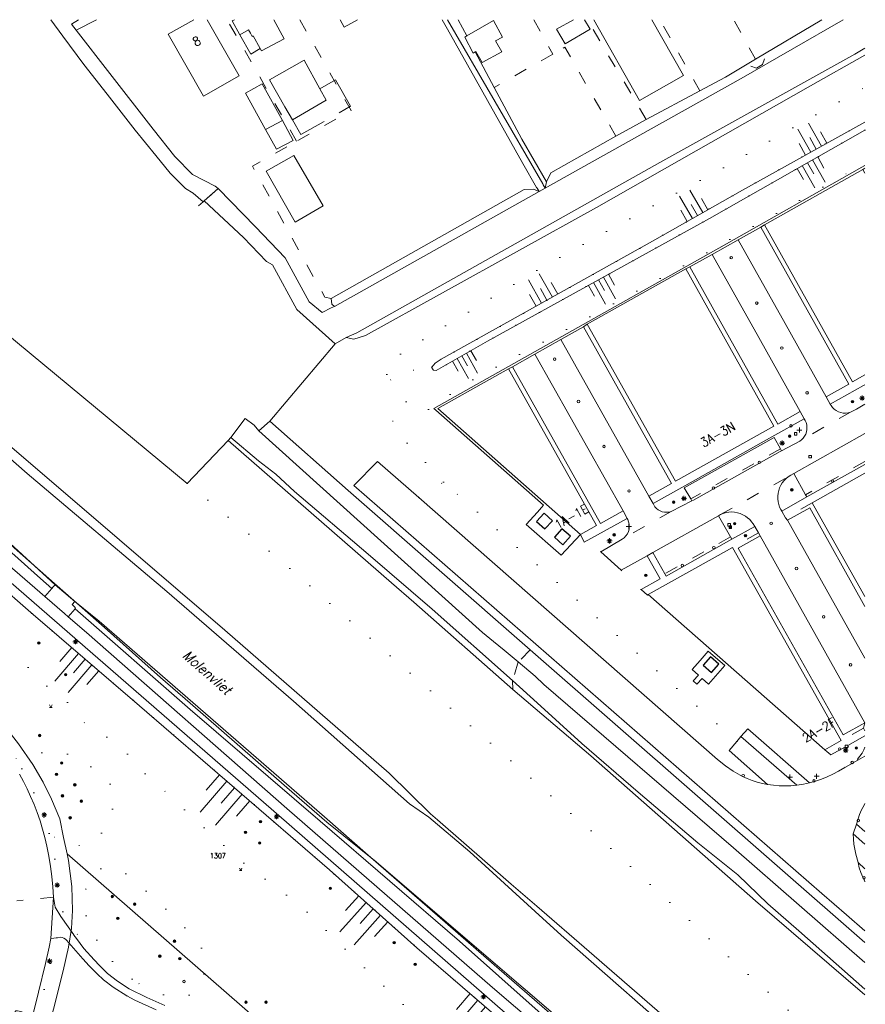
# Model space of a CAD drawing. Header units: metres. Extents: x 3 to 114181, y 112716 to 476231.
# Tile 89 of 90: x 112832 to 113000, y 475804 to 476000. Entities that reach past the tile are written whole.
import ezdxf
from ezdxf.enums import TextEntityAlignment as Align

# ---------------------------------------------------------------- set-up
doc = ezdxf.new("R2010")
doc.units = ezdxf.units.M
doc.header["$MEASUREMENT"] = 0
for name, pattern in [('DGN Style 1', [5.201608, 0.008655, -5.192953]), ('DGN Style 3', [12.11689, 8.654921, -3.461969]), ('DGN Style 5', [6.058445, 2.596476, -3.461969])]:
    doc.linetypes.add(name, pattern=pattern)
for name, color, linetype, lineweight in [('Cultuurscheiding BGT', 3, 'DGN Style 1', 0), ('Functie scheiding OTD BGT', 7, 'DGN Style 5', 0), ('Functie scheiding OWT BGT', 4, 'DGN Style 5', 0), ('Functie scheiding WGD BGT', 7, 'DGN Style 5', 0), ('Functie scheiding WTD BGT', 5, 'DGN Style 5', 0), ('Insteeksloot BGT', 4, 'Continuous', 0), ('Kadasterperceelnummers', 14, 'Continuous', 0), ('Kadasterpercelen', 14, 'Continuous', 13), ('Kant algemeen verharding BGT', 7, 'Continuous', 0), ('Kant water BGT', 4, 'Continuous', 0), ('Kruinlijn BGT', 3, 'Continuous', 0), ('Kruinlijn symbool BGT', 3, 'Continuous', 0), ('Kunstwerkdeel - Stuw H1 BGT', 6, 'Continuous', 13), ('Lage trafo BGT', 1, 'Continuous', 30), ('Luifel H1 BGT', 1, 'DGN Style 3', 13), ('Onbegroeid terreindeel BGT', 7, 'Continuous', 0), ('Pand BGT', 7, 'Continuous', 13), ('Symbool Boom BGT', 3, 'Continuous', 0), ('Symbool Brandkraan BGT', 1, 'Continuous', 0), ('Symbool Drainageput BGT', 5, 'Continuous', 0), ('Symbool Inspectieput BGT', 5, 'Continuous', 0), ('Symbool Kolk BGT', 5, 'Continuous', 0), ('Symbool Lichtmast BGT', 7, 'Continuous', 0), ('Symbool Paal - Steen BGT', 7, 'Continuous', 0), ('Symbool Verkeersbordpaal BGT', 7, 'Continuous', 0), ('Symbool Verklikker Transportleiding BGT', 5, 'Continuous', 0), ('Symbool Waterleidingput BGT', 5, 'Continuous', 0), ('Tekst Nummeraanduidingsreeks BGT', 7, 'Continuous', 0), ('Tekst ORL Straatnaam BGT', 3, 'Continuous', 0), ('Tekst ORL Waternaam BGT', 5, 'Continuous', 0), ('Walbescherming BGT', 5, 'Continuous', 13)]:
    doc.layers.add(name, color=color, linetype=linetype, lineweight=lineweight)
doc.styles.add('Style-STANDARD', font='STANDARD.shx')
doc.styles.add('Style-STANDARD I 0.26180', font='STANDARD.shx', dxfattribs={"oblique": 15})

# ---------------------------------------------------------------- blocks, each defined once
blk = doc.blocks.new('CELS04_2')
at = {"layer": 'Kruinlijn symbool BGT'}
for p, q in [((-0.36, -0.375), (-0.1, 0.06)), ((-0.331, -0.097), (-0.201, 0.12)), ((-0.13, -0.217), (0, 0)), ((-0.159, -0.495), (0.1, -0.06)), ((0.071, -0.337), (0.201, -0.12))]:
    blk.add_line(p, q, dxfattribs=at)
blk = doc.blocks.new('CELS04_3')
at = {"layer": 'Kruinlijn symbool BGT'}
for p, q in [((-0.323, -0.336), (-0.09, 0.054)), ((-0.296, -0.087), (-0.18, 0.108)), ((-0.116, -0.195), (0, 0)), ((-0.143, -0.443), (0.09, -0.054)), ((0.064, -0.302), (0.18, -0.108))]:
    blk.add_line(p, q, dxfattribs=at)
blk = doc.blocks.new('CELS04_4')
at = {"layer": 'Kruinlijn symbool BGT'}
for p, q in [((-0.356, -0.356), (-0.096, 0.06)), ((-0.322, -0.088), (-0.192, 0.12)), ((-0.165, -0.476), (0.096, -0.06)), ((-0.13, -0.208), (0, 0)), ((0.061, -0.328), (0.192, -0.12))]:
    blk.add_line(p, q, dxfattribs=at)
blk = doc.blocks.new('CELS04_14')
at = {"layer": 'Kruinlijn symbool BGT'}
for p, q in [((0.267, 0.246), (0, 0.246)), ((0.534, 0.123), (0, 0.123)), ((0.267, 0), (0, 0)), ((0.534, -0.123), (0, -0.123)), ((0.267, -0.246), (0, -0.246))]:
    blk.add_line(p, q, dxfattribs=at)
blk = doc.blocks.new('CELS04_15')
at = {"layer": 'Kruinlijn symbool BGT'}
for p, q in [((0.257, 0.238), (0, 0.238)), ((0.515, 0.119), (0, 0.119)), ((0.257, 0), (0, 0)), ((0.515, -0.119), (0, -0.119)), ((0.257, -0.238), (0, -0.238))]:
    blk.add_line(p, q, dxfattribs=at)
blk = doc.blocks.new('CELS04_16')
at = {"layer": 'Kruinlijn symbool BGT'}
for p, q in [((0.263, 0.242), (0, 0.242)), ((0.526, 0.121), (0, 0.121)), ((0.263, 0), (0, 0)), ((0.526, -0.121), (0, -0.121)), ((0.263, -0.242), (0, -0.242))]:
    blk.add_line(p, q, dxfattribs=at)
blk = doc.blocks.new('CELS04_48')
at = {"layer": 'Kruinlijn symbool BGT'}
for p, q in [((0.102, 0.8), (0.191, 0.022)), ((-0.281, 0.756), (-0.191, -0.022)), ((0.338, 0.433), (0.383, 0.044)), ((-0.428, 0.345), (-0.383, -0.044)), ((-0.045, 0.389), (0, 0))]:
    blk.add_line(p, q, dxfattribs=at)
blk = doc.blocks.new('CELS04_50')
at = {"layer": 'Kruinlijn symbool BGT'}
for p, q in [((-0.322, 0.788), (-0.2, -0.03)), ((0.079, 0.848), (0.2, 0.03)), ((-0.061, 0.409), (0, 0)), ((0.34, 0.469), (0.401, 0.059)), ((-0.461, 0.35), (-0.401, -0.059))]:
    blk.add_line(p, q, dxfattribs=at)
blk = doc.blocks.new('CELS04_52')
at = {"layer": 'Kruinlijn symbool BGT'}
for p, q in [((0.078, 0.831), (0.196, 0.029)), ((-0.315, 0.773), (-0.196, -0.029)), ((-0.059, 0.401), (0, 0)), ((0.334, 0.459), (0.393, 0.058)), ((-0.452, 0.343), (-0.393, -0.058))]:
    blk.add_line(p, q, dxfattribs=at)
blk = doc.blocks.new('CELS04_53')
at = {"layer": 'Kruinlijn symbool BGT'}
for p, q in [((-0.284, 0.686), (-0.174, -0.027)), ((0.064, 0.74), (0.174, 0.027)), ((0.294, 0.41), (0.349, 0.054)), ((-0.404, 0.303), (-0.349, -0.054)), ((-0.055, 0.356), (0, 0))]:
    blk.add_line(p, q, dxfattribs=at)
blk = doc.blocks.new('CELQ31')
at = {"layer": 'Symbool Verklikker Transportleiding BGT'}
for p, q in [((0, 0), (-0.025, 0.05)), ((-0.025, 0), (0.025, 0)), ((0, 0), (0.025, 0.05))]:
    blk.add_line(p, q, dxfattribs=at)
blk = doc.blocks.new('CELQ21')
at = {"layer": 'Symbool Lichtmast BGT'}
for p, q in [((-0.05, 0), (0.05, 0)), ((0.035, -0.034), (-0.035, 0.034)), ((0.035, 0.034), (-0.035, -0.034)), ((0, 0.053), (0, -0.047))]:
    blk.add_line(p, q, dxfattribs=at)
blk = doc.blocks.new('CELQ30')
at = {"layer": 'Symbool Verkeersbordpaal BGT'}
for p, q in [((-0.05, 0), (0.05, 0)), ((0, 0.05), (0, -0.05))]:
    blk.add_line(p, q, dxfattribs=at)
blk = doc.blocks.new('CELQ42')
at = {"layer": 'Symbool Brandkraan BGT'}
for p, q in [((-0.021, 0.021), (0.021, -0.021)), ((-0.021, -0.021), (0.021, 0.021))]:
    blk.add_line(p, q, dxfattribs=at)
blk.add_circle((0, 0), 0.025, dxfattribs=at)
blk = doc.blocks.new('CELQ24')
at = {"layer": 'Symbool Drainageput BGT'}
blk.add_circle((0, 0), 0.025, dxfattribs=at)
blk = doc.blocks.new('CELQ72')
at = {"layer": 'Symbool Inspectieput BGT', "flags": 128}
blk.add_lwpolyline([(0.025, 0.025), (-0.025, 0.025), (-0.025, -0.025), (0.025, -0.025)], close=True, dxfattribs=at)
blk = doc.blocks.new('CELQ24_1')
at = {"layer": 'Symbool Kolk BGT'}
blk.add_circle((0, 0), 0.025, dxfattribs=at)
blk = doc.blocks.new('CELQ24_2')
at = {"layer": 'Symbool Waterleidingput BGT'}
blk.add_circle((0, 0), 0.025, dxfattribs=at)
blk = doc.blocks.new('CELA07')
at = {"layer": 'Symbool Boom BGT'}
for radius in [0.025, 0.018, 0.011, 0.00407]:
    blk.add_circle((0, 0), radius, dxfattribs=at)
blk = doc.blocks.new('CELQ20')
at = {"layer": 'Symbool Paal - Steen BGT', "flags": 128}
for points in [[(-0.025, -0.025), (-0.025, 0.025), (0.025, 0.025), (0.025, -0.025)], [(-0.018, -0.018), (-0.018, 0.018), (0.018, 0.018), (0.018, -0.018)], [(-0.011, -0.011), (-0.011, 0.011), (0.011, 0.011), (0.011, -0.011)], [(-0.004, -0.004), (-0.004, 0.004), (0.004, 0.004), (0.004, -0.004)]]:
    blk.add_lwpolyline(points, close=True, dxfattribs=at)

msp = doc.modelspace()

# ---------------------------------------------------------------- linework, layer by layer
at = {"layer": 'Cultuurscheiding BGT', "flags": 128}
for points in [[(112905.01, 475929.52), (112904.94, 475930.51), (112904.93, 475931.08), (112906.54, 475932.65), (112908.71, 475934.33), (112934.93, 475950.26), (112954.13, 475960.95), (112971.06, 475970.1), (112990.1, 475981.05), (113000, 475986.58)], [(112913.96, 475930.98), (112914.57, 475931.79), (112915.82, 475932.54), (112957.81, 475955.99), (112975.67, 475966.16), (113000, 475979.65)], [(113000, 475978.06), (112969.1, 475960.53), (112924.99, 475936.11), (112914.79, 475930.32), (112914.26, 475930.38), (112914.01, 475930.73), (112913.96, 475930.98)], [(112908.84, 475924.08), (112909.84, 475922.66), (112911.41, 475922.31), (112912.78, 475922.24), (112920.74, 475927.72), (112943.09, 475939.77), (112962.23, 475950.15), (112989.42, 475965.43), (113000, 475971.54)], [(112905.01, 475929.52), (112913.96, 475930.98)], [(112908.84, 475924.08), (112905.01, 475929.52)], [(112916.27, 475908.13), (112906.89, 475918.18), (112906.1, 475920.56), (112908.84, 475924.08)], [(112987.04, 475916.26), (112987.41, 475916.54), (112987.73, 475916.88)], [(112938.47, 475791.91), (112938.21, 475792.14), (112910.98, 475815.63), (112893.63, 475831.09), (112855.86, 475863.7), (112834.29, 475882.21), (112813.33, 475900.48), (112801.77, 475910.74)], [(112865.33, 475907.89), (112884.26, 475892.24), (112915.96, 475864.67), (112948.16, 475836.59), (112975.58, 475811.39), (113000, 475789.7)], [(112897.33, 475906.44), (112898.45, 475907.49)], [(112911.37, 475905.05), (112916.27, 475908.13)], [(112974.53, 475856.6), (112916.27, 475908.13)], [(112791.96, 475903.01), (112792.84, 475901.9), (112807.02, 475884.27), (112820.71, 475867.62), (112828.2, 475858.19), (112830.62, 475854.47), (112831.71, 475852.54), (112832.5, 475851.14)], [(112942.58, 475772.03), (112940.55, 475775.1), (112937.99, 475777.59), (112934.08, 475780.23), (112930.72, 475782.88), (112927.01, 475786.42), (112924.7, 475790.12), (112922.34, 475793.22), (112917.03, 475796.96), (112909.16, 475803.45), (112899.08, 475813.03), (112887.9, 475823.96), (112876.07, 475832.84), (112867.21, 475840.81), (112860.91, 475846.71), (112857.11, 475849.97), (112854.71, 475853.07), (112847.64, 475858.9), (112844.94, 475860.29), (112842.13, 475863.59), (112840.67, 475865.43), (112836.11, 475868.48), (112831.45, 475874.07), (112826.78, 475877.91), (112816.8, 475887.15), (112809.13, 475894.93), (112802.36, 475900.47), (112799.75, 475903.3), (112798.92, 475903.64), (112797.82, 475903.82), (112796.54, 475903.89)], [(112947.5, 475894.29), (112944.2, 475896.18)], [(112955.53, 475886.81), (112951.56, 475890.63)], [(112832.5, 475851.14), (112835.12, 475854.01), (112838.74, 475854.94), (112842.9, 475853.71), (112849.19, 475849.56), (112851.15, 475846), (112850.19, 475842.03), (112847.63, 475837.16), (112843.89, 475835.92), (112839.92, 475836.87), (112837.91, 475838.34)], [(112996.01, 475851.46), (112993.2, 475853.92)], [(112832.5, 475851.14), (112833.16, 475849.96), (112835, 475846.04), (112836.44, 475842.71), (112837.91, 475838.34)], [(112837.91, 475838.34), (112838.6, 475836.27), (112839.11, 475832.88), (112839.53, 475829.1), (112839.93, 475824.59), (112840.35, 475823.37), (112840.71, 475822.62), (112841.72, 475821.04), (112843.79, 475817.8), (112843.33, 475817.45)], [(112854.39, 475809.38), (112853.55, 475809.89), (112852.76, 475810.47), (112852.02, 475811.11), (112851.34, 475811.81), (112850.71, 475812.57), (112850.15, 475813.37), (112849.32, 475814.33), (112848.56, 475815.33), (112847.84, 475816.37), (112847.19, 475817.45), (112846.59, 475818.57), (112846.05, 475819.71), (112845.58, 475820.88), (112845.3, 475821.76), (112845.1, 475822.66), (112844.97, 475823.57), (112844.92, 475824.49), (112844.94, 475825.41), (112845.04, 475826.33), (112845.21, 475827.24), (112845.46, 475828.12), (112845.6, 475828.67), (112845.82, 475829.18), (112846.09, 475829.67), (112846.43, 475830.11), (112846.83, 475830.51), (112847.27, 475830.85), (112847.76, 475831.13), (112848.28, 475831.34), (112848.82, 475831.49), (112849.37, 475831.56), (112849.93, 475831.55), (112852.68, 475830.71), (112859.57, 475824.82), (112867.29, 475817.17), (112867.73, 475816.47), (112868.11, 475815.74), (112868.41, 475814.97), (112868.65, 475814.18), (112868.81, 475813.37), (112868.89, 475812.55), (112868.9, 475811.73), (112868.83, 475810.9), (112868.68, 475810.09), (112868.46, 475809.3), (112868.21, 475808.72), (112867.89, 475808.18), (112867.52, 475807.67), (112867.09, 475807.21), (112866.61, 475806.79), (112866.09, 475806.44), (112865.54, 475806.14), (112864.95, 475805.9), (112864.34, 475805.73), (112863.72, 475805.63), (112863, 475805.68), (112861.85, 475805.94), (112860.71, 475806.26), (112859.59, 475806.64), (112858.5, 475807.08), (112857.43, 475807.57), (112856.38, 475808.12), (112855.37, 475808.73), (112854.39, 475809.38)], [(112839.41, 475817.61), (112838.75, 475814.91), (112837.6, 475810.07), (112835.5, 475801.27)], [(112853.31, 475806.05), (112853.27, 475805.94), (112852.85, 475805.2), (112852.38, 475804.51), (112851.85, 475803.85), (112851.26, 475803.25), (112850.63, 475802.69), (112849.95, 475802.19), (112849.24, 475801.74), (112848.49, 475801.36), (112847.71, 475801.04), (112846.91, 475800.78), (112846.08, 475800.6), (112845.25, 475800.48), (112844.29, 475800.33), (112843.32, 475800.24), (112842.34, 475800.2), (112841.37, 475800.22), (112840.4, 475800.29), (112835.5, 475801.27)]]:
    msp.add_lwpolyline(points, dxfattribs=at)
at = {"layer": 'Functie scheiding OTD BGT', "flags": 128}
for points in [[(112887.08, 475975.85), (112873.24, 476000)], [(112887.72, 476000), (112897.92, 475981.94), (112887.08, 475975.85)], [(112934.21, 476000), (112937.95, 475993.13)], [(112956.53, 475980.17), (112944.85, 476000)], [(112967.18, 475985.85), (112959.27, 476000)], [(112978.23, 475992.13), (112973.89, 476000)], [(112950.51, 475976.83), (112940.38, 475994.51), (112937.95, 475993.13)], [(112937.95, 475993.13), (112926.34, 475986.55)], [(112893.97, 475944.59), (112892.68, 475944.85), (112878.28, 475970.91), (112887.08, 475975.85)]]:
    msp.add_lwpolyline(points, dxfattribs=at)
at = {"layer": 'Functie scheiding OWT BGT', "flags": 128}
for points in [[(112936.7, 475967.8), (112936.46, 475966.53)], [(112933.47, 475874.84), (112931.12, 475872.41)], [(112929.96, 475868.7), (112930.01, 475866.95)]]:
    msp.add_lwpolyline(points, dxfattribs=at)
at = {"layer": 'Functie scheiding WGD BGT', "flags": 128}
for points in [[(112997.1, 475922.03), (112987.04, 475916.26)], [(112983.21, 475914.75), (112965.41, 475904.79)], [(113000, 475912.25), (112988.21, 475905.62)], [(112971.32, 475901.68), (112984.32, 475908.96), (112985.19, 475909.48), (112985.25, 475909.49)], [(112961.48, 475902.31), (112955.59, 475899), (112951.77, 475896.78)], [(112989.52, 475904.04), (112984.22, 475901.06)], [(112973.25, 475897.24), (112960.23, 475889.94)], [(112978.85, 475898.04), (112973.68, 475895.15)], [(112999.7, 475859.28), (112995.3, 475856.79)], [(113000, 475853.69), (112998.6, 475852.91)], [(112838.76, 475825.69), (112831.45, 475824.93)]]:
    msp.add_lwpolyline(points, dxfattribs=at)
at = {"layer": 'Functie scheiding WTD BGT', "flags": 128}
for points in [[(112871.49, 475966.47), (112868.71, 475964.01)], [(112935.25, 475965.85), (112936.46, 475966.53)], [(112931.12, 475872.41), (112929.96, 475868.7)]]:
    msp.add_lwpolyline(points, dxfattribs=at)
at = {"layer": 'Insteeksloot BGT', "flags": 128}
for points in [[(112843.27, 475997.91), (112847.28, 476000)], [(112920.89, 475996.79), (112919.18, 476000)], [(112991.4, 476000), (112978.23, 475992.13), (112972.26, 475988.56), (112967.18, 475985.85), (112956.53, 475980.17), (112955.21, 475979.47), (112950.51, 475976.83), (112937.6, 475969.59), (112936.7, 475967.8)], [(113000, 475992.93), (112989.21, 475986.85), (112946.65, 475962.7), (112900.76, 475937.27), (112898.41, 475936.54), (112896.9, 475936.84)], [(112936.7, 475967.8), (112931.82, 475976.24), (112926.34, 475986.55), (112922.58, 475993.62)], [(112935.25, 475965.85), (112934.12, 475966.32), (112932.29, 475966.28), (112893.97, 475944.59), (112894.04, 475943.5), (112894.6, 475943.01)], [(112796.99, 475943.19), (112800.38, 475940.7), (112809.47, 475932.95), (112872.8, 475878.69), (112905.44, 475850.3), (112913.66, 475842.25), (112915.09, 475841.01), (112929.72, 475828.29), (112934.77, 475823.91), (112945.18, 475814.86), (112979.23, 475785.36), (112991.6, 475774.64), (113000, 475767.1)], [(112785.05, 475934.52), (112804.44, 475917.31), (112836.16, 475889), (112838.46, 475886.99)], [(112881.75, 475920.24), (112879.54, 475918.35)], [(112881.75, 475920.24), (112897.33, 475906.44)], [(112873.99, 475916.99), (112873.45, 475916.42)], [(112930.01, 475866.95), (112910.39, 475884.28), (112905.95, 475888.14), (112873.45, 475916.42)], [(112933.47, 475874.84), (112897.33, 475906.44)], [(112838.46, 475886.99), (112838.73, 475887.31), (112839.12, 475887.75)], [(112842.99, 475884.41), (112842.49, 475883.8), (112842.94, 475883.34), (112843.16, 475883.1), (112843.05, 475882.96)], [(112843.05, 475882.96), (112865.89, 475862.93), (112891.78, 475840.8), (112919.41, 475816.96), (112943.45, 475795.56), (112973.71, 475769.77), (113000, 475746.88)], [(113000, 475816.65), (112933.47, 475874.84)], [(113000, 475806.24), (112978.27, 475824.97), (112945.54, 475853.76), (112930.01, 475866.95)]]:
    msp.add_lwpolyline(points, dxfattribs=at)
at = {"layer": 'Kadasterpercelen', "linetype": 'Continuous', "flags": 128}
for points in [[(112978.53, 475714.74), (112841.47, 475834.29), (112840.73, 475837.51), (112840, 475841.23), (112838.39, 475845.14), (112836.74, 475848.55), (112834.68, 475852.05), (112831.79, 475856.14), (112809.75, 475884.34), (112757.41, 475949.51), (112764.33, 475953.05), (112770.12, 475948.29), (112785.26, 475935.4), (112798.35, 475924.66), (112830.93, 475895.05), (112837.82, 475889.01), (112848.91, 475879.23), (112860.04, 475869.29), (112865.91, 475864.22), (112885.11, 475847.43), (112893.05, 475840.55), (112902.88, 475832.7), (112932.06, 475807.67), (112966.1, 475778.54)], [(112831.79, 475856.14), (112834.68, 475852.05), (112836.74, 475848.55), (112838.39, 475845.14), (112840, 475841.23), (112840.73, 475837.51), (112841.47, 475834.29), (112841.78, 475832.97), (112842.42, 475827.8), (112842.56, 475823.03), (112842.32, 475819.44), (112841.76, 475815.72), (112840.72, 475811.05), (112795.8, 475633.23)]]:
    msp.add_lwpolyline(points, dxfattribs=at)
msp.add_lwpolyline([(112816.86, 475623.86), (112850.34, 475641.51), (112873.04, 475654.25), (112978.53, 475714.74), (112841.47, 475834.29), (112841.78, 475832.97), (112842.42, 475827.8), (112842.56, 475823.03), (112842.32, 475819.44), (112841.76, 475815.72), (112840.72, 475811.05), (112795.8, 475633.23), (112794.7, 475629.32)], close=True, dxfattribs=at)
at = {"layer": 'Kant algemeen verharding BGT', "flags": 128}
for points in [[(113000, 475971.04), (112999.38, 475970.71), (112972.05, 475955.21), (112935.55, 475934.71), (112914.35, 475922.78), (112914.72, 475922.45), (112936.16, 475903.53), (112934.91, 475902.19), (112932.66, 475899.72), (112939.63, 475893.65), (112943.49, 475897.71)], [(113000, 475970.48), (112999.6, 475970.24)], [(112980.01, 475959.23), (112979.3, 475958.78)], [(112974.82, 475956.26), (112984.15, 475939.64), (112992.32, 475925.1), (112996.8, 475927.6), (112979.3, 475958.78), (112974.82, 475956.26)], [(112974.82, 475956.26), (112969.65, 475953.35)], [(112987.15, 475922.19), (112978.94, 475936.84), (112969.65, 475953.35), (112965.17, 475950.87), (112971.26, 475940.11), (112982.67, 475919.64), (112987.15, 475922.19)], [(112965.17, 475950.87), (112964.42, 475950.48)], [(112944.82, 475939.48), (112944.08, 475938.99)], [(112939.58, 475936.49), (112957.08, 475905.33), (112961.57, 475907.85), (112944.08, 475938.99), (112939.58, 475936.49)], [(112939.58, 475936.49), (112934.42, 475933.57)], [(112947.44, 475899.91), (112951.93, 475902.45), (112934.42, 475933.57), (112929.96, 475931.06), (112947.44, 475899.91)], [(113000, 475743.37), (112967.09, 475772.03), (112947.3, 475789.31), (112943.79, 475792.5), (112926.01, 475807.75), (112885.14, 475843.29), (112845.34, 475878.24), (112841.7, 475881.36), (112840.96, 475882.04), (112837.06, 475885.42), (112804.82, 475913.32), (112783.39, 475932.07), (112782.72, 475932.67)], [(112780.87, 475931.19), (112787.7, 475925.27), (112802.95, 475911.89), (112883.54, 475841.89), (112924.37, 475806.33), (112936.9, 475795.35), (112937.81, 475794.35), (112940.32, 475792.28), (112965.23, 475770.7), (113000, 475740.4)], [(112929.96, 475931.06), (112929.19, 475930.63)], [(112993.11, 475923.63), (112999.73, 475927.33), (113000, 475927.48)], [(112997.1, 475922.03), (112996.63, 475921.9), (112996.14, 475921.84), (112995.66, 475921.85), (112995.18, 475921.94), (112994.72, 475922.1), (112994.28, 475922.33), (112993.89, 475922.63), (112993.55, 475922.97), (112993.26, 475923.37), (112993.11, 475923.63), (112992.32, 475925.1)], [(112957.9, 475903.87), (112964.22, 475907.4), (112981.48, 475917.11), (112987.95, 475920.73), (112987.15, 475922.19)], [(113000, 475923.61), (112998.33, 475922.63), (112997.1, 475922.03)], [(112987.95, 475920.73), (112988.13, 475920.4), (112988.31, 475919.97), (112988.43, 475919.52), (112988.47, 475919.05), (112988.46, 475918.58), (112988.37, 475918.12), (112988.22, 475917.68), (112988, 475917.26), (112987.73, 475916.88), (112987.41, 475916.54), (112987.04, 475916.26)], [(112983.21, 475914.75), (112981.94, 475917), (112964.08, 475906.97), (112965.41, 475904.79)], [(112987.04, 475916.26), (112983.43, 475914.35)], [(113000, 475917.79), (112985.88, 475909.85), (112988.21, 475905.62)], [(112965.41, 475904.79), (112965.63, 475904.4), (112965.95, 475904.55), (112983.12, 475914.19), (112983.43, 475914.35), (112983.21, 475914.75)], [(112898.45, 475907.49), (112903.12, 475912.25), (112911.37, 475905.05)], [(112988.21, 475905.62), (112988.46, 475905.18), (113000, 475911.66)], [(112984.63, 475900.54), (112984.22, 475901.06), (112983.5, 475902.34), (112983.29, 475902.68), (112983.05, 475903.18), (112982.87, 475903.7), (112982.74, 475904.24), (112982.68, 475904.8), (112982.68, 475905.35), (112982.74, 475905.91), (112982.86, 475906.45), (112983.03, 475906.99), (112983.27, 475907.51), (112983.56, 475908), (112983.92, 475908.44), (112984.32, 475908.84), (112984.77, 475909.2), (112985.25, 475909.49)], [(112985.25, 475909.49), (112985.88, 475909.85)], [(112898.45, 475907.49), (112991.46, 475826.43), (112996.36, 475822.17), (113000, 475818.96)], [(112911.37, 475905.05), (112970.71, 475853.03), (112972.3, 475851.77), (112973.82, 475850.69), (112974.73, 475850.15), (112975.66, 475849.67), (112976.62, 475849.24), (112977.61, 475848.87), (112978.61, 475848.55), (112979.63, 475848.28), (112980.66, 475848.08), (112972.99, 475854.79), (112974.53, 475856.6)], [(112961.48, 475902.31), (112961.05, 475902.19), (112960.6, 475902.14), (112960.16, 475902.17), (112959.73, 475902.26), (112959.31, 475902.42), (112958.92, 475902.64), (112958.58, 475902.92), (112958.28, 475903.25), (112958.04, 475903.62), (112957.9, 475903.87), (112957.08, 475905.33)], [(112965.63, 475904.4), (112961.48, 475902.31)], [(112988.46, 475905.18), (112983.5, 475902.34)], [(112943.49, 475897.71), (112944.2, 475896.18), (112952.74, 475900.93), (112951.93, 475902.45)], [(113000, 475883.45), (112989.02, 475903.01), (112984.63, 475900.54), (113000, 475873.19)], [(112952.74, 475900.93), (112952.86, 475900.71), (112953.04, 475900.25), (112953.15, 475899.77), (112953.18, 475899.27), (112953.13, 475898.78), (112953, 475898.3), (112952.79, 475897.86), (112952.51, 475897.44), (112952.18, 475897.08), (112951.77, 475896.78)], [(112973.25, 475897.24), (112970.89, 475901.45), (112957.86, 475894.12), (112960.23, 475889.94)], [(112970.89, 475901.45), (112971.32, 475901.68)], [(112971.32, 475901.68), (112971.85, 475901.9), (112972.4, 475902.07), (112972.96, 475902.17), (112973.54, 475902.2), (112974.11, 475902.16), (112974.67, 475902.06), (112975.22, 475901.89), (112975.74, 475901.66), (112976.24, 475901.37), (112976.69, 475901.05), (112977.11, 475900.68), (112977.48, 475900.27), (112977.81, 475899.82), (112978.09, 475899.34), (112978.85, 475898.04), (112979.16, 475897.48)], [(112978.09, 475899.34), (112973.52, 475896.78)], [(112951.77, 475896.78), (112947.5, 475894.29), (112951.56, 475890.63), (112956.74, 475893.49), (112957.86, 475894.12)], [(112960.23, 475889.94), (112960.51, 475889.46), (112973.52, 475896.78), (112973.25, 475897.24)], [(112999.99, 475860.33), (112979.16, 475897.48), (112974.78, 475895.02), (112995.65, 475857.9), (112999.99, 475860.33)], [(112956.74, 475893.49), (112959.28, 475888.89), (112955.53, 475886.81), (112956.79, 475885.65), (112956.93, 475885.78)], [(112838.46, 475886.99), (112837.06, 475885.42)], [(112841.7, 475881.36), (112843.05, 475882.96)], [(112965.86, 475868.66), (112966.61, 475867.97), (112967.68, 475869.12), (112968.94, 475868.02), (112972.16, 475871.7), (112968.86, 475874.53), (112967.23, 475872.71), (112965.67, 475870.92), (112966.9, 475869.8), (112965.86, 475868.66)], [(112999.99, 475860.33), (112999.7, 475859.28), (113000, 475858.74)], [(112986.45, 475847.9), (112975.35, 475857.58), (112974.53, 475856.6)], [(112989.01, 475848.36), (112976.73, 475859.09), (112975.35, 475857.58)], [(112992.03, 475854.95), (112993.2, 475853.92), (112996, 475855.49), (112996.17, 475855.21), (112996.72, 475855.52), (112996.6, 475855.8), (113000, 475857.73)], [(113000, 475855.47), (112999.79, 475854.95), (112999.43, 475854.3), (112999.01, 475853.68), (112998.53, 475853.1), (112998.6, 475852.91)], [(112998.6, 475852.91), (112996.57, 475851.78), (112996.01, 475851.46), (112994.72, 475850.74), (112993.63, 475850.14), (112992.51, 475849.6), (112991.37, 475849.13), (112990.2, 475848.71), (112989.01, 475848.36), (112987.79, 475848.1), (112986.45, 475847.9), (112985.29, 475847.81), (112984.13, 475847.79), (112982.97, 475847.82), (112981.81, 475847.92), (112980.66, 475848.08)], [(112838.76, 475825.69), (112838.64, 475827.73), (112838.45, 475829.77), (112838.18, 475831.8), (112837.84, 475833.82), (112837.42, 475835.83), (112837.05, 475837.52), (112836.61, 475839.19), (112836.1, 475840.85), (112835.54, 475842.48), (112834.91, 475844.09), (112834.22, 475845.68), (112833.53, 475847.19), (112832.79, 475848.67), (112832, 475850.13)], [(112997.67, 475838.23), (112998.29, 475840.2), (112998.91, 475842.09), (112999.33, 475843.03), (112999.81, 475843.95), (113000, 475844.27)], [(113000, 475838.71), (112998.29, 475840.2)], [(113000, 475836.22), (112997.67, 475838.23), (112997.72, 475837.22), (112997.82, 475836.21), (112997.98, 475835.21), (112998.2, 475834.22), (112998.64, 475832.53), (113000, 475831.32)], [(113000, 475828.75), (112999.98, 475828.78), (112999.55, 475829.65), (112999.18, 475830.55), (112998.87, 475831.48), (112998.64, 475832.53)], [(112809.8, 475702.62), (112810.85, 475706.67), (112816.96, 475731.81), (112821.73, 475750.77), (112827.35, 475772.85), (112832.34, 475792.82), (112835.82, 475806.77), (112837.19, 475812.48), (112837.9, 475815.72), (112838.23, 475817.47), (112838.76, 475825.69)], [(112843.33, 475817.45), (112842.82, 475818.14), (112842.8, 475818.16), (112840.21, 475821.81), (112839.1, 475823.66), (112838.76, 475825.69)], [(112838.23, 475817.47), (112839.41, 475817.61)], [(112853.31, 475806.05), (112850.61, 475807.78), (112848.72, 475809.25), (112847.43, 475810.46), (112845.87, 475812.03), (112844.57, 475813.44), (112841.38, 475817.11), (112841.13, 475817.35), (112840.83, 475817.53), (112840.5, 475817.65), (112840.16, 475817.7), (112840.13, 475817.7), (112839.41, 475817.61)], [(112843.33, 475817.45), (112844.77, 475815.51), (112846.85, 475813.2), (112847.89, 475812.11), (112849.51, 475810.54), (112851.48, 475808.96), (112853.8, 475807.47), (112857.29, 475805.75), (112860.88, 475804.18)], [(112859.15, 475803.3), (112854.91, 475805.21), (112853.31, 475806.05)]]:
    msp.add_lwpolyline(points, dxfattribs=at)
at = {"layer": 'Kant water BGT', "flags": 128}
for points in [[(112838.25, 476000), (112840.65, 475996.72), (112844.8, 475991.1), (112849.43, 475985.18), (112854.97, 475978.07), (112859.09, 475973.03), (112861.96, 475969.52), (112864.97, 475966.44), (112866.55, 475965.52), (112868.5, 475963.83), (112868.71, 475964.01)], [(112843.71, 476000), (112842.34, 475999.12), (112843.27, 475997.91)], [(112915.97, 476000), (112917.02, 475998.11), (112932.02, 475971.43), (112934.76, 475966.69), (112934.87, 475966.5), (112935.25, 475965.85)], [(112917.02, 476000), (112935.97, 475967.38), (112936.07, 475967.2), (112936.46, 475966.53)], [(112936.46, 475966.53), (112941.91, 475969.59), (112975.42, 475988.34), (112995.69, 476000)], [(112871.49, 475966.47), (112870.89, 475966.95), (112866.39, 475969.22), (112862.89, 475972.83), (112858.58, 475978.24), (112849.93, 475989.28), (112843.27, 475997.91)], [(113000, 475994.37), (112997.96, 475993.18), (112959.27, 475971.63), (112899.01, 475937.79), (112896.9, 475936.84)], [(112894.6, 475943.01), (112893.95, 475942.75), (112892.18, 475941.83), (112889.57, 475943.95), (112884.78, 475952.7), (112878.91, 475958.82), (112871.49, 475966.47)], [(112894.6, 475943.01), (112935.25, 475965.85)], [(112868.71, 475964.01), (112876.55, 475956.72), (112881.1, 475951.93), (112882.28, 475951.3), (112887.14, 475942.44), (112894.75, 475935.61)], [(112796.21, 475942.59), (112803.39, 475936.78), (112808.12, 475933.01), (112815.34, 475925.82), (112833.52, 475909.82), (112861.29, 475886.4), (112886.44, 475864.61), (112909.53, 475844.22), (112913.37, 475841.54), (112921.48, 475834.66), (112934.48, 475822.81), (112939.61, 475818.13), (112966.22, 475794.84), (113000, 475765.71)], [(112839.12, 475887.75), (112829.31, 475896.7), (112819.17, 475905.64), (112806, 475917.56), (112788.98, 475933.36), (112786.5, 475935.55)], [(112896.9, 475936.84), (112894.75, 475935.61)], [(112879.54, 475918.35), (112878.67, 475919.47), (112876.86, 475920.75), (112873.99, 475916.99)], [(112879.54, 475918.35), (112923.99, 475878.23), (112924.76, 475877.66), (112926.16, 475876.48), (112928.28, 475874.77), (112931.12, 475872.41)], [(112929.96, 475868.7), (112913.98, 475882.87), (112901.26, 475893.8), (112886.65, 475906.26), (112882.97, 475909.74), (112879.53, 475912.34), (112873.99, 475916.99)], [(112839.12, 475887.75), (112842.99, 475884.41)], [(113000, 475747.95), (112959.49, 475783.42), (112924.81, 475813.59), (112917.15, 475820.25), (112901.32, 475834.03), (112892.59, 475841.62), (112847.86, 475880.49), (112842.99, 475884.41)], [(112931.12, 475872.41), (112934.5, 475869.61), (112936.18, 475867.93), (112973.87, 475835.47), (113000, 475812.67)], [(113000, 475807.43), (112986.87, 475819.01), (112980.68, 475824.38), (112974.71, 475830.11), (112966.76, 475836.48), (112954.96, 475846.54), (112943.75, 475856.19), (112934.9, 475864.31), (112929.96, 475868.7)]]:
    msp.add_lwpolyline(points, dxfattribs=at)
at = {"layer": 'Kruinlijn BGT', "flags": 128}
for points in [[(112913.96, 475930.98), (112914.57, 475931.79), (112915.82, 475932.54), (112957.81, 475955.99), (112975.67, 475966.16), (113000, 475979.65)], [(113000, 475978.06), (112969.1, 475960.53), (112924.99, 475936.11), (112914.79, 475930.32), (112914.26, 475930.38), (112914.01, 475930.73), (112913.96, 475930.98)], [(112938.47, 475791.91), (112938.47, 475791.91), (112938.21, 475792.14), (112938.21, 475792.14), (112910.98, 475815.63), (112893.63, 475831.09), (112855.86, 475863.7), (112834.29, 475882.21), (112813.33, 475900.48), (112801.77, 475910.74)]]:
    msp.add_lwpolyline(points, dxfattribs=at)
at = {"layer": 'Kunstwerkdeel - Stuw H1 BGT', "flags": 128}
for points in [[(112980.05, 475992.23), (112979.65, 475991.09), (112978.42, 475990.38), (112977.29, 475990.75)], [(112934.12, 475966.32), (112935.25, 475965.85), (112936.46, 475966.53), (112936.7, 475967.8)]]:
    msp.add_lwpolyline(points, dxfattribs=at)
at = {"layer": 'Lage trafo BGT', "flags": 128}
for points in [[(112936.26, 475901.97), (112934.76, 475900.32), (112936.41, 475898.82), (112937.91, 475900.47), (112936.26, 475901.97)], [(112938.31, 475897.17), (112939.99, 475895.7), (112941.46, 475897.39), (112939.77, 475898.85), (112938.31, 475897.17)], [(112970.96, 475871.97), (112969.3, 475873.44), (112967.83, 475871.78), (112969.49, 475870.31), (112970.96, 475871.97)]]:
    msp.add_lwpolyline(points, dxfattribs=at)
at = {"layer": 'Luifel H1 BGT', "flags": 128}
for points in [[(112877.52, 475997.96), (112875.78, 475996.99)], [(112875.78, 475996.99), (112877.95, 475993.18)], [(112878.26, 475996.69), (112877.89, 475997.32), (112877.52, 475997.96)], [(112877.95, 475993.18), (112879.85, 475994.27), (112878.42, 475996.78)], [(112878.39, 475996.76), (112878.26, 475996.69)], [(112878.42, 475996.78), (112878.39, 475996.76)], [(112880.26, 475987.23), (112876.93, 475985.41)], [(112884.24, 475979.95), (112880.26, 475987.23)], [(112894.8, 475988.05), (112891.68, 475986.27), (112892.95, 475983.99)], [(112897.79, 475982.79), (112894.8, 475988.05)], [(112876.93, 475985.41), (112880.91, 475978.17)], [(112892.95, 475983.99), (112886.25, 475980.1)], [(112886.25, 475980.1), (112887.94, 475977.18), (112897.79, 475982.79)], [(112880.91, 475978.17), (112884.24, 475979.95)]]:
    msp.add_lwpolyline(points, dxfattribs=at)
at = {"layer": 'Onbegroeid terreindeel BGT', "flags": 128}
for points in [[(112865.33, 475907.89), (112818.39, 475946.7), (112792.14, 475966.5), (112790.13, 475968.43), (112789.92, 475968.62), (112781.64, 475964.11)], [(112894.75, 475935.61), (112881.75, 475920.24)], [(112873.45, 475916.42), (112865.33, 475907.89)]]:
    msp.add_lwpolyline(points, dxfattribs=at)
at = {"layer": 'Pand BGT', "flags": 128}
for points in [[(112866.62, 476000), (112861.57, 475997.12), (112868.57, 475984.82), (112875.66, 475988.86), (112869.31, 476000)], [(112874.74, 476000), (112874.29, 475999.76), (112875.78, 475996.99), (112877.52, 475997.96), (112877.89, 475997.32), (112878.26, 475996.69), (112878.39, 475996.76), (112878.42, 475996.78), (112879.85, 475994.27), (112880.11, 475993.82), (112884.6, 475996.23), (112882.53, 476000)], [(112895.7, 476000), (112896.52, 475998.51), (112899.2, 476000)], [(112922.58, 475993.62), (112922.66, 475993.67), (112923.93, 475991.52), (112927.83, 475993.62), (112926.62, 475995.83), (112928, 475996.5), (112926.16, 475999.82), (112920.89, 475996.79)], [(112942.08, 476000), (112938.74, 475998.12), (112940.4, 475995.18)], [(112940.4, 475995.18), (112945.38, 475998.13), (112944.29, 476000)], [(112946.14, 476000), (112955.22, 475983.95), (112963.96, 475988.89), (112957.66, 476000)], [(112922.58, 475993.62), (112922.14, 475993.35), (112920.48, 475996.56), (112920.89, 475996.79)], [(112891.68, 475986.27), (112888.55, 475991.93), (112881.71, 475988.06), (112884.76, 475982.66), (112886.25, 475980.1), (112892.95, 475983.99), (112891.68, 475986.27)], [(112883.05, 475974.27), (112886.37, 475976.03), (112884.24, 475979.95), (112880.91, 475978.17), (112883.05, 475974.27)], [(112881.03, 475969.89), (112886.81, 475959.77), (112892.35, 475963), (112886.5, 475973.05), (112881.03, 475969.89)], [(112999.6, 475970.24), (112980.01, 475959.23)], [(112999.6, 475970.24), (113000, 475969.52)], [(113000, 475929.43), (112997.54, 475928.05), (112980.01, 475959.23)], [(112964.42, 475950.48), (112981.89, 475919.27), (112962.33, 475908.29), (112944.82, 475939.48)], [(112964.42, 475950.48), (112944.82, 475939.48)], [(112929.19, 475930.63), (112915.16, 475922.74), (112943.49, 475897.71)], [(112929.19, 475930.63), (112946.69, 475899.52), (112943.49, 475897.71)], [(112989.52, 475904.04), (113000, 475909.94)], [(113000, 475885.39), (112989.52, 475904.04)], [(112956.93, 475885.78), (112973.68, 475895.15)], [(112973.68, 475895.15), (112995.3, 475856.79)], [(112956.93, 475885.78), (112992.03, 475854.95)], [(112995.3, 475856.79), (112992.03, 475854.95)]]:
    msp.add_lwpolyline(points, dxfattribs=at)
at = {"layer": 'Walbescherming BGT', "flags": 128}
for points in [[(112843.71, 476000), (112842.34, 475999.12), (112843.27, 475997.91), (112849.93, 475989.28), (112858.58, 475978.24), (112862.89, 475972.83), (112866.39, 475969.22), (112870.89, 475966.95), (112871.49, 475966.47), (112878.91, 475958.82), (112884.78, 475952.7), (112889.57, 475943.95), (112892.18, 475941.83), (112893.95, 475942.75)], [(112915.97, 476000), (112917.02, 475998.11)], [(112871.49, 475966.47), (112868.71, 475964.01), (112868.5, 475963.83)], [(112868.5, 475963.83), (112867.57, 475963)], [(112896.9, 475936.84), (112894.75, 475935.61), (112887.14, 475942.44), (112882.28, 475951.3)], [(112876.86, 475920.75), (112873.99, 475916.99), (112879.53, 475912.34)]]:
    msp.add_lwpolyline(points, dxfattribs=at)

# ---------------------------------------------------------------- block references
at = {"layer": 'Kruinlijn symbool BGT'}
for name, p, xscale, yscale, zscale, rotation in [('CELS04_16', (112990.3, 475974.27), 10, 10, 10, 118.9980354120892), ('CELS04_2', (112988.57, 475971.58), 10, 10, 10, 60.43025545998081), ('CELS04_15', (112966.74, 475961.08), 9.999999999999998, 9.999999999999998, 9.999999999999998, 119.6584363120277), ('CELS04_14', (112936.81, 475944.27), 10, 10, 10, 119.183142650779), ('CELS04_4', (112947.04, 475948.32), 10, 10, 10, 61.0261796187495), ('CELS04_3', (112919.89, 475933.21), 9.999999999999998, 9.999999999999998, 9.999999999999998, 60.42308057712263), ('CELS04_53', (112845.07, 475872.95), 10, 10, 10, 130.6196613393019), ('CELS04_52', (112874.74, 475847.4), 9.999999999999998, 9.999999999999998, 9.999999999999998, 130.8059197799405), ('CELS04_48', (112902.3, 475823.36), 9.999999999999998, 9.999999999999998, 9.999999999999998, 131.7193187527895), ('CELS04_50', (112924.59, 475803.88), 9.999999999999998, 9.999999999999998, 9.999999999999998, 130.7787499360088)]:
    msp.add_blockref(name, p, dxfattribs=dict(at, xscale=xscale, yscale=yscale, zscale=zscale, rotation=rotation))
at = {"layer": 'Symbool Boom BGT', "xscale": 10, "yscale": 10, "zscale": 10}
for p in [(112997.53, 475924.1), (112985.03, 475917.25), (112985.47, 475906.6), (112961.99, 475904.15), (112974.1, 475899.88), (112950.15, 475897.65), (112956.47, 475889.61), (112835.87, 475876.18), (112841.18, 475869.88), (112836.02, 475857.8), (112998.28, 475855.3), (112840.4, 475852.33), (112839.37, 475850.08), (112843, 475848), (112840.54, 475845.81), (112844.31, 475844.75), (112842.09, 475841.45), (112879.91, 475840.68), (112876.93, 475838.57), (112879.74, 475836.43), (112850.45, 475825.82), (112893.77, 475827.42), (112854.91, 475824.28), (112851.56, 475821.47), (112862.81, 475816.92), (112906.45, 475816.65), (112859.89, 475813.95), (112863.86, 475813.46), (112910.62, 475812.34), (112877.01, 475804.8), (112881, 475804.82)]:
    msp.add_blockref('CELA07', p, dxfattribs=at)
at = {"layer": 'Symbool Brandkraan BGT', "xscale": 10, "yscale": 10, "zscale": 10}
msp.add_blockref('CELQ42', (112976.27, 475897.49), dxfattribs=at)
at = {"layer": 'Symbool Drainageput BGT', "xscale": 10, "yscale": 10, "zscale": 10}
msp.add_blockref('CELQ24', (112864.7, 475808.93), dxfattribs=at)
at = {"layer": 'Symbool Inspectieput BGT', "xscale": 10, "yscale": 10, "zscale": 10}
for p in [(112986.24, 475917.73), (112989.1, 475913.2), (112973.01, 475899.66), (112996.32, 475855.65)]:
    msp.add_blockref('CELQ72', p, dxfattribs=at)
at = {"layer": 'Symbool Kolk BGT', "xscale": 10, "yscale": 10, "zscale": 10}
for p in [(112973.43, 475952.71), (112978.5, 475943.7), (112983.49, 475934.77), (112938.36, 475932.55), (112988.5, 475925.88), (112943.09, 475924.15), (112948.16, 475915.19), (112979.01, 475912.06), (112993.53, 475908.34), (112953.13, 475906.37), (112969.89, 475906.97), (112981.36, 475899.95), (112969.98, 475895.11), (112963.7, 475891.57), (112986.4, 475890.96), (112991.78, 475881.36), (112997.14, 475871.83), (112994.98, 475855.12), (112997.47, 475852.44), (112975.79, 475849.82), (112989.87, 475848.77), (112998.69, 475840.9), (112999.82, 475829.53)]:
    msp.add_blockref('CELQ24_1', p, dxfattribs=at)
at = {"layer": 'Symbool Lichtmast BGT', "xscale": 10, "yscale": 10, "zscale": 10}
for p in [(112999.43, 475924.79), (112983.55, 475915.87), (112964.04, 475904.9), (112949.24, 475896.44), (112843.14, 475876.41), (112996.18, 475854.85), (112836.92, 475842.01), (112883.08, 475841.66), (112839.5, 475828.04), (112837.99, 475812.98), (112924.2, 475805.89)]:
    msp.add_blockref('CELQ21', p, dxfattribs=at)
at = {"layer": 'Symbool Paal - Steen BGT', "xscale": 10, "yscale": 10, "zscale": 10}
msp.add_blockref('CELQ20', (112973.24, 475899.19), dxfattribs=at)
at = {"layer": 'Symbool Verkeersbordpaal BGT', "xscale": 10, "yscale": 10, "zscale": 10}
for p in [(112986.97, 475918.47), (112953.08, 475899.29), (112985.08, 475849.53), (112990.38, 475849.71)]:
    msp.add_blockref('CELQ30', p, dxfattribs=at)
at = {"layer": 'Symbool Verklikker Transportleiding BGT', "xscale": 10, "yscale": 10, "zscale": 10}
for p in [(112838.24, 475863.38), (112875.96, 475830.97)]:
    msp.add_blockref('CELQ31', p, dxfattribs=at)
at = {"layer": 'Symbool Waterleidingput BGT', "xscale": 10, "yscale": 10, "zscale": 10}
msp.add_blockref('CELQ24_2', (112985.3, 475919.31), dxfattribs=at)

# ---------------------------------------------------------------- texts
at = {"layer": 'Kadasterperceelnummers', "linetype": 'Continuous', "lineweight": 0, "style": 'Style-STANDARD'}
msp.add_text('1307', height=1, dxfattribs=at).set_placement((112871.44, 475833.9), align=Align.MIDDLE_CENTER)
at = {"layer": 'Tekst Nummeraanduidingsreeks BGT', "linetype": 'Continuous', "lineweight": 0, "style": 'Style-STANDARD'}
for s, rotation, p in [('8', 29.7, (112867.22, 475995.74)), ('3A-3N', 29.3, (112970.74, 475917.6)), ('1A-1E', 29.4, (112941.68, 475901.28)), ('2A-2F', 29.4, (112990.87, 475858.89))]:
    msp.add_text(s, height=1.8, rotation=rotation, dxfattribs=at).set_placement(p, align=Align.MIDDLE_CENTER)
at = {"layer": 'Tekst ORL Straatnaam BGT', "linetype": 'Continuous', "lineweight": 0, "style": 'Style-STANDARD'}
msp.add_text('Ophelialaan', height=2, rotation=76.8809, dxfattribs=at).set_placement((112828.47, 475789.87), align=Align.MIDDLE_LEFT)
at = {"layer": 'Tekst ORL Waternaam BGT', "linetype": 'Continuous', "lineweight": 0, "style": 'Style-STANDARD I 0.26180', "oblique": 15}
msp.add_text('Molenvliet', height=2, rotation=318.9326, dxfattribs=at).set_placement((112864.9, 475874.22), align=Align.MIDDLE_LEFT)

doc.saveas('drawing.dxf')
